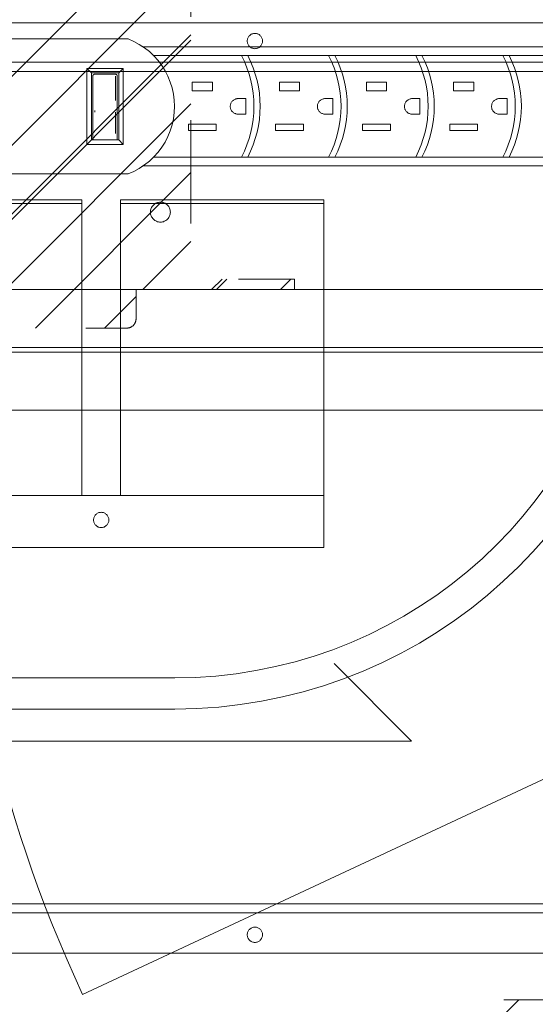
# Model space of a CAD drawing. Header units: inches. Extents: x -416 to -272, y -73 to 47.
# Tile 126 of 206: x -307 to -300, y -33 to -20. Entities that reach past the tile are written whole.
import ezdxf

# ---------------------------------------------------------------- set-up
doc = ezdxf.new("R2010")
doc.units = ezdxf.units.IN
doc.header["$LTSCALE"] = 32
doc.header["$MEASUREMENT"] = 0
doc.linetypes.add('Dash Style-1', pattern=[0.083328, 0.041656, -0.041672])
for name, color, linetype, lineweight in [('DashLine', 7, 'Continuous', 13), ('DashLineFill', 7, 'Dash Style-1', 13), ('Drawing', 7, 'Continuous', 18), ('Metal-Black', 7, 'Continuous', 18), ('None', 7, 'Continuous', 18), ('SolidLine', 7, 'Continuous', 15)]:
    doc.layers.add(name, color=color, linetype=linetype, lineweight=lineweight)
doc.layers.add('Metal_Black', color=7, linetype='Continuous', lineweight=18, true_color=0x4c4c4c)
pattern_1 = [(45, (0, 0), (-1.61302, 1.93572), []), (45, (-1.0608, 1.0608), (-0.472346, 0.416761), [])]

# ---------------------------------------------------------------- blocks, each defined once
blk = doc.blocks.new('Group-41')
at = {"layer": 'SolidLine'}
for p, q in [((42.004, -16.28), (41.004, -15.28)), ((30.004, -16.28), (42.004, -16.28)), ((30.004, -16.28), (31.004, -17.28))]:
    blk.add_line(p, q, dxfattribs=at)
blk = doc.blocks.new('Group-42')
at = {"layer": 'SolidLine'}
blk.add_blockref('Group-41', (0, 0), dxfattribs=at)
blk = doc.blocks.new('1BP8DW-Leveler (2D)')
at = {"layer": 'DashLine', "flags": 128}
for points in [[(0.625, 0), (0.622, -0.061), (0.613, -0.122), (0.598, -0.181), (0.577, -0.239), (0.551, -0.295), (0.52, -0.347), (0.483, -0.396), (0.442, -0.442), (0.396, -0.483), (0.347, -0.52), (0.295, -0.551), (0.239, -0.577), (0.181, -0.598), (0.122, -0.613), (0.061, -0.622), (0, -0.625), (-0.061, -0.622), (-0.122, -0.613), (-0.181, -0.598), (-0.239, -0.577), (-0.295, -0.551), (-0.347, -0.52), (-0.396, -0.483), (-0.442, -0.442), (-0.483, -0.396), (-0.52, -0.347), (-0.551, -0.295), (-0.577, -0.239), (-0.598, -0.181), (-0.613, -0.122), (-0.622, -0.061), (-0.625, 0), (-0.622, 0.061), (-0.613, 0.122), (-0.598, 0.181), (-0.577, 0.239), (-0.551, 0.295), (-0.52, 0.347), (-0.483, 0.396), (-0.442, 0.442), (-0.396, 0.483), (-0.347, 0.52), (-0.295, 0.551), (-0.239, 0.577), (-0.181, 0.598), (-0.122, 0.613), (-0.061, 0.622), (0, 0.625), (0.061, 0.622), (0.122, 0.613), (0.181, 0.598), (0.239, 0.577), (0.295, 0.551), (0.347, 0.52), (0.396, 0.483), (0.442, 0.442), (0.483, 0.396), (0.52, 0.347), (0.551, 0.295), (0.577, 0.239), (0.598, 0.181), (0.613, 0.122), (0.622, 0.061)], [(0, 0.156), (0.015, 0.155), (0.03, 0.153), (0.045, 0.15), (0.06, 0.144), (0.074, 0.138), (0.087, 0.13), (0.099, 0.121), (0.11, 0.11), (0.121, 0.099), (0.13, 0.087), (0.138, 0.074), (0.144, 0.06), (0.15, 0.045), (0.153, 0.03), (0.155, 0.015), (0.156, 0), (0.155, -0.015), (0.153, -0.03), (0.15, -0.045), (0.144, -0.06), (0.138, -0.074), (0.13, -0.087), (0.121, -0.099), (0.11, -0.11), (0.099, -0.121), (0.087, -0.13), (0.074, -0.138), (0.06, -0.144), (0.045, -0.15), (0.03, -0.153), (0.015, -0.155), (0, -0.156), (-0.015, -0.155), (-0.03, -0.153), (-0.045, -0.15), (-0.06, -0.144), (-0.074, -0.138), (-0.087, -0.13), (-0.099, -0.121), (-0.11, -0.11), (-0.121, -0.099), (-0.13, -0.087), (-0.138, -0.074), (-0.144, -0.06), (-0.15, -0.045), (-0.153, -0.03), (-0.155, -0.015), (-0.156, 0), (-0.155, 0.015), (-0.153, 0.03), (-0.15, 0.045), (-0.144, 0.06), (-0.138, 0.074), (-0.13, 0.087), (-0.121, 0.099), (-0.11, 0.11), (-0.099, 0.121), (-0.087, 0.13), (-0.074, 0.138), (-0.06, 0.144), (-0.045, 0.15), (-0.03, 0.153), (-0.015, 0.155)], [(0, 0.094), (-0.081, 0.047), (-0.081, -0.047), (0, -0.094), (0.081, -0.047), (0.081, 0.047)]]:
    blk.add_lwpolyline(points, close=True, dxfattribs=at)
blk = doc.blocks.new('Group-43')
at = {"layer": 'Metal_Black', "color": 7}
for points, knots in [([(2.211, 3.61), (2.24, 3.61), (2.299, 3.603), (2.355, 3.586), (2.403, 3.558), (2.438, 3.516), (2.46, 3.457), (2.46, 3.403), (2.454, 3.376), (2.446, 3.342), (2.438, 3.331), (2.427, 3.328), (2.41, 3.328), (2.401, 3.329), (2.395, 3.331), (2.393, 3.335), (2.393, 3.342), (2.399, 3.355), (2.406, 3.377), (2.41, 3.405), (2.41, 3.457), (2.384, 3.505), (2.342, 3.534), (2.285, 3.551), (2.251, 3.551), (2.262, 3.532), (2.279, 3.481), (2.279, 3.411), (2.259, 3.359), (2.224, 3.329), (2.176, 3.315), (2.117, 3.315), (2.063, 3.333), (2.022, 3.37), (1.998, 3.425), (1.998, 3.494), (2.011, 3.536), (2.039, 3.569), (2.076, 3.592), (2.124, 3.604), (2.179, 3.61), (2.211, 3.61)], [0, 0, 0, 0.054342, 0.108683, 0.163025, 0.217366, 0.271708, 0.32605, 0.346749, 0.367448, 0.408846, 0.429545, 0.450244, 0.466803, 0.483362, 0.499922, 0.516481, 0.53304, 0.549599, 0.566158, 0.582718, 0.612524, 0.642331, 0.672137, 0.701944, 0.701944, 0.721255, 0.740567, 0.762023, 0.78348, 0.804937, 0.826394, 0.847851, 0.869308, 0.890765, 0.912222, 0.926851, 0.941481, 0.956111, 0.970741, 0.98537, 1, 1, 1]), ([(2.205, 3.549), (2.161, 3.549), (2.07, 3.532), (2.045, 3.483), (2.045, 3.438), (2.061, 3.405), (2.089, 3.385), (2.124, 3.376), (2.163, 3.376), (2.196, 3.385), (2.22, 3.403), (2.233, 3.435), (2.233, 3.484), (2.216, 3.532), (2.205, 3.549)], [0, 0, 0, 0.066007, 0.19802, 0.264026, 0.330033, 0.39604, 0.462046, 0.528053, 0.60066, 0.673267, 0.745875, 0.818482, 0.909241, 1, 1, 1]), ([(2.43, 3.286), (2.438, 3.29), (2.447, 3.292), (2.452, 3.286), (2.454, 3.271), (2.454, 3.251), (2.454, 3.236), (2.451, 3.229), (2.447, 3.225), (2.443, 3.223), (2.355, 3.174), (2.266, 3.124), (2.355, 3.074), (2.443, 3.024), (2.447, 3.022), (2.451, 3.017), (2.454, 3.011), (2.454, 2.996), (2.454, 2.976), (2.452, 2.957), (2.438, 2.959), (2.43, 2.963), (2.328, 3.025), (2.225, 3.087), (2.126, 3.028), (2.026, 2.969), (2.019, 2.965), (2.005, 2.962), (2.002, 2.982), (2.002, 3.006), (2.004, 3.018), (2.006, 3.026), (2.011, 3.03), (2.013, 3.031), (2.097, 3.079), (2.181, 3.127), (2.097, 3.175), (2.013, 3.223), (2.011, 3.225), (2.006, 3.227), (2.004, 3.234), (2.002, 3.245), (2.002, 3.268), (2.005, 3.287), (2.019, 3.284), (2.026, 3.281), (2.125, 3.222), (2.224, 3.164), (2.327, 3.225), (2.43, 3.286)], [0, 0, 0, 0.005797, 0.011593, 0.01739, 0.023187, 0.027776, 0.031157, 0.034538, 0.03792, 0.03792, 0.121199, 0.121199, 0.204479, 0.204479, 0.20786, 0.211241, 0.214623, 0.219212, 0.225008, 0.236602, 0.242398, 0.242398, 0.326423, 0.326423, 0.407782, 0.407782, 0.413578, 0.425171, 0.430968, 0.435937, 0.440905, 0.445874, 0.450842, 0.450842, 0.634953, 0.634953, 0.819063, 0.819063, 0.824031, 0.829, 0.833968, 0.838937, 0.843905, 0.853843, 0.858811, 0.858811, 0.927786, 0.927786, 1, 1, 1]), ([(2.135, 2.931), (2.17, 2.931), (2.224, 2.908), (2.261, 2.868), (2.283, 2.809), (2.283, 2.741), (2.283, 2.717), (2.363, 2.717), (2.447, 2.717), (2.451, 2.713), (2.452, 2.705), (2.454, 2.694), (2.454, 2.678), (2.452, 2.667), (2.451, 2.659), (2.447, 2.656), (2.237, 2.656), (2.017, 2.656), (2.004, 2.67), (2.004, 2.728), (2.004, 2.79), (2.008, 2.816), (2.015, 2.853), (2.037, 2.89), (2.069, 2.918), (2.111, 2.931), (2.135, 2.931)], [0, 0, 0, 0.066268, 0.132535, 0.198803, 0.26507, 0.303966, 0.303966, 0.429297, 0.43506, 0.440822, 0.446584, 0.452347, 0.456957, 0.461567, 0.466177, 0.470786, 0.728938, 0.745073, 0.761208, 0.845107, 0.870922, 0.896738, 0.922553, 0.948369, 0.974184, 1, 1, 1]), ([(2.141, 2.868), (2.113, 2.868), (2.076, 2.848), (2.059, 2.818), (2.054, 2.787), (2.054, 2.743), (2.054, 2.717), (2.143, 2.717), (2.233, 2.717), (2.233, 2.743), (2.233, 2.796), (2.22, 2.833), (2.194, 2.857), (2.161, 2.868), (2.141, 2.868)], [0, 0, 0, 0.053098, 0.106195, 0.159293, 0.212391, 0.297937, 0.297937, 0.584068, 0.584068, 0.669615, 0.752211, 0.834807, 0.917404, 1, 1, 1]), ([(2.443, 2.593), (2.447, 2.593), (2.451, 2.591), (2.452, 2.583), (2.454, 2.57), (2.454, 2.552), (2.452, 2.541), (2.451, 2.534), (2.445, 2.53), (2.44, 2.528), (2.387, 2.508), (2.334, 2.487), (2.316, 2.48), (2.286, 2.465), (2.264, 2.443), (2.253, 2.414), (2.253, 2.374), (2.253, 2.355), (2.348, 2.355), (2.447, 2.355), (2.451, 2.351), (2.452, 2.343), (2.454, 2.332), (2.454, 2.316), (2.452, 2.305), (2.451, 2.297), (2.447, 2.294), (2.236, 2.294), (2.015, 2.294), (2.004, 2.308), (2.004, 2.364), (2.004, 2.428), (2.006, 2.451), (2.008, 2.46), (2.011, 2.486), (2.032, 2.526), (2.061, 2.552), (2.1, 2.567), (2.144, 2.567), (2.181, 2.554), (2.209, 2.532), (2.227, 2.499), (2.235, 2.48), (2.24, 2.491), (2.255, 2.51), (2.275, 2.524), (2.303, 2.537), (2.32, 2.545), (2.369, 2.565), (2.417, 2.585), (2.43, 2.591), (2.441, 2.593), (2.443, 2.593)], [0, 0, 0, 0.004018, 0.008035, 0.012053, 0.01607, 0.020088, 0.024105, 0.028123, 0.03214, 0.03214, 0.070951, 0.070951, 0.084634, 0.098317, 0.112001, 0.125684, 0.138745, 0.138745, 0.202807, 0.205295, 0.207782, 0.21027, 0.212758, 0.214748, 0.216739, 0.218729, 0.220719, 0.332671, 0.339637, 0.346603, 0.391882, 0.407555, 0.423229, 0.423229, 0.466696, 0.510164, 0.553631, 0.597099, 0.640566, 0.684033, 0.727501, 0.770968, 0.770968, 0.798042, 0.825115, 0.852188, 0.879262, 0.879262, 0.958132, 0.958132, 0.979066, 1, 1, 1]), ([(2.13, 2.504), (2.102, 2.504), (2.067, 2.48), (2.058, 2.452), (2.056, 2.443), (2.054, 2.421), (2.054, 2.379), (2.054, 2.355), (2.13, 2.355), (2.205, 2.355), (2.205, 2.383), (2.205, 2.436), (2.194, 2.469), (2.172, 2.493), (2.144, 2.504), (2.13, 2.504)], [0, 0, 0, 0.142515, 0.285031, 0.285031, 0.330993, 0.376955, 0.445899, 0.445899, 0.655281, 0.655281, 0.734439, 0.800829, 0.867219, 0.93361, 1, 1, 1]), ([(2.323, 2.226), (2.345, 2.226), (2.381, 2.215), (2.41, 2.197), (2.43, 2.169), (2.452, 2.119), (2.452, 2.012), (2.452, 1.946), (2.441, 1.931), (2.228, 1.931), (2.015, 1.931), (2.004, 1.946), (2.004, 2.004), (2.004, 2.095), (2.021, 2.147), (2.048, 2.18), (2.091, 2.199), (2.133, 2.199), (2.163, 2.191), (2.187, 2.176), (2.207, 2.152), (2.213, 2.14), (2.216, 2.158), (2.235, 2.189), (2.262, 2.213), (2.301, 2.226), (2.323, 2.226)], [0, 0, 0, 0.031455, 0.06291, 0.094366, 0.125821, 0.188731, 0.266159, 0.275837, 0.285516, 0.435531, 0.44521, 0.454888, 0.521427, 0.574659, 0.627891, 0.681123, 0.734355, 0.762747, 0.791139, 0.819531, 0.847924, 0.847924, 0.885943, 0.923962, 0.961981, 1, 1, 1]), ([(2.327, 2.164), (2.307, 2.164), (2.277, 2.151), (2.257, 2.127), (2.246, 2.09), (2.246, 2.026), (2.246, 1.99), (2.324, 1.99), (2.403, 1.99), (2.403, 2.033), (2.403, 2.117), (2.375, 2.151), (2.345, 2.164), (2.327, 2.164)], [0, 0, 0, 0.079156, 0.158312, 0.237468, 0.316624, 0.419526, 0.419526, 0.643799, 0.643799, 0.767809, 0.883905, 0.941952, 1, 1, 1]), ([(2.124, 2.138), (2.107, 2.138), (2.082, 2.128), (2.063, 2.108), (2.054, 2.077), (2.054, 2.021), (2.054, 1.99), (2.126, 1.99), (2.198, 1.99), (2.198, 2.024), (2.198, 2.081), (2.187, 2.11), (2.166, 2.128), (2.139, 2.138), (2.124, 2.138)], [0, 0, 0, 0.074499, 0.148998, 0.223496, 0.297995, 0.395417, 0.395417, 0.61891, 0.61891, 0.724928, 0.793696, 0.862464, 0.931232, 1, 1, 1]), ([(2.428, 1.855), (2.436, 1.855), (2.45, 1.852), (2.452, 1.844), (2.452, 1.725), (2.452, 1.606), (2.451, 1.602), (2.445, 1.599), (2.436, 1.597), (2.423, 1.597), (2.414, 1.599), (2.408, 1.601), (2.404, 1.606), (2.404, 1.655), (2.404, 1.702), (2.235, 1.702), (2.065, 1.702), (2.091, 1.659), (2.117, 1.615), (2.118, 1.61), (2.12, 1.601), (2.117, 1.597), (2.106, 1.595), (2.093, 1.595), (2.083, 1.595), (2.078, 1.597), (2.074, 1.601), (2.072, 1.604), (2.039, 1.656), (2.006, 1.708), (2.004, 1.709), (2.004, 1.713), (2.002, 1.719), (2.002, 1.736), (2.002, 1.754), (2.006, 1.759), (2.01, 1.761), (2.208, 1.761), (2.404, 1.761), (2.404, 1.802), (2.404, 1.846), (2.408, 1.85), (2.414, 1.853), (2.423, 1.855), (2.428, 1.855)], [0, 0, 0, 0.00261, 0.007831, 0.010441, 0.176195, 0.178805, 0.181415, 0.184026, 0.186636, 0.188594, 0.190551, 0.192509, 0.194467, 0.244389, 0.244389, 0.424498, 0.424498, 0.47805, 0.47805, 0.484241, 0.490432, 0.496622, 0.502813, 0.507071, 0.510941, 0.514811, 0.518682, 0.518682, 0.576295, 0.576295, 0.578743, 0.58119, 0.583638, 0.590247, 0.593184, 0.596122, 0.599059, 0.911881, 0.911881, 0.976501, 0.982376, 0.988251, 0.994125, 1, 1, 1])]:
    blk.add_open_spline(points, degree=2, knots=knots, dxfattribs=at)
blk = doc.blocks.new('1BRPX9-Util_Bkt_Lg-N (2D)')
at = {"layer": 'DashLineFill', "linetype": 'Continuous', "lineweight": 13}
h = blk.add_hatch(dxfattribs=at)
h.set_pattern_fill('Steel', color=253, style=0, pattern_type=2)
h.set_pattern_definition(pattern_1)
edge = h.paths.add_edge_path()
edge.add_line((-4.469, 7.539), (-2.421, 7.539))
edge.add_line((-2.421, 7.539), (-2.421, 7.917))
edge.add_arc((-2.303, 7.917), 0.118, 90, 180, ccw=False)
edge.add_line((-2.303, 8.035), (2.303, 8.035))
edge.add_arc((2.303, 7.917), 0.118, 0, 90, ccw=False)
edge.add_line((2.421, 7.917), (2.421, 7.539))
edge.add_line((2.421, 7.539), (4.469, 7.539))
edge.add_line((4.469, 7.539), (4.469, 7.406))
edge.add_line((4.469, 7.406), (3.13, 7.406))
edge.add_line((3.13, 7.406), (3.13, -2.012))
edge.add_line((3.13, -2.012), (4.469, -2.012))
edge.add_line((4.469, -2.012), (4.469, -2.146))
edge.add_line((4.469, -2.146), (2.421, -2.146))
edge.add_line((2.421, -2.146), (2.421, -2.524))
edge.add_arc((2.303, -2.524), 0.118, 270, 360, ccw=False)
edge.add_line((2.303, -2.642), (-2.303, -2.642))
edge.add_arc((-2.303, -2.524), 0.118, 180, 270, ccw=False)
edge.add_line((-2.421, -2.524), (-2.421, -2.146))
edge.add_line((-2.421, -2.146), (-4.469, -2.146))
edge.add_line((-4.469, -2.146), (-4.469, -2.012))
edge.add_line((-4.469, -2.012), (-3.13, -2.012))
edge.add_line((-3.13, -2.012), (-3.13, 7.406))
edge.add_line((-3.13, 7.406), (-4.469, 7.406))
edge.add_line((-4.469, 7.406), (-4.469, 7.539))
at = {"layer": 'DashLineFill', "flags": 128}
blk.add_lwpolyline([(-4.469, 7.539), (-2.421, 7.539), (-2.421, 7.917, -0.414214), (-2.303, 8.035), (2.303, 8.035, -0.414214), (2.421, 7.917), (2.421, 7.539), (4.469, 7.539), (4.469, 7.406), (3.13, 7.406), (3.13, -2.012), (4.469, -2.012), (4.469, -2.146), (2.421, -2.146), (2.421, -2.524, -0.414214), (2.303, -2.642), (-2.303, -2.642, -0.414214), (-2.421, -2.524), (-2.421, -2.146), (-4.469, -2.146), (-4.469, -2.012), (-3.13, -2.012), (-3.13, 7.406), (-4.469, 7.406)], format="xyb", close=True, dxfattribs=at)
at = {"layer": 'SolidLine', "flags": 128}
for points in [[(-2.736, 6.403), (-2.749, 6.404), (-2.761, 6.405), (-2.774, 6.409), (-2.785, 6.413), (-2.797, 6.418), (-2.808, 6.425), (-2.818, 6.432), (-2.827, 6.441), (-2.836, 6.45), (-2.843, 6.46), (-2.85, 6.471), (-2.855, 6.482), (-2.859, 6.494), (-2.862, 6.506), (-2.864, 6.519), (-2.865, 6.531), (-2.864, 6.544), (-2.862, 6.557), (-2.859, 6.569), (-2.855, 6.581), (-2.85, 6.592), (-2.843, 6.603), (-2.836, 6.613), (-2.827, 6.622), (-2.818, 6.631), (-2.808, 6.638), (-2.797, 6.645), (-2.785, 6.65), (-2.774, 6.654), (-2.761, 6.658), (-2.749, 6.659), (-2.736, 6.66), (-2.724, 6.659), (-2.711, 6.658), (-2.699, 6.654), (-2.687, 6.65), (-2.676, 6.645), (-2.665, 6.638), (-2.655, 6.631), (-2.645, 6.622), (-2.637, 6.613), (-2.629, 6.603), (-2.623, 6.592), (-2.618, 6.581), (-2.613, 6.569), (-2.61, 6.557), (-2.608, 6.544), (-2.608, 6.531), (-2.608, 6.519), (-2.61, 6.506), (-2.613, 6.494), (-2.618, 6.482), (-2.623, 6.471), (-2.629, 6.46), (-2.637, 6.45), (-2.645, 6.441), (-2.655, 6.432), (-2.665, 6.425), (-2.676, 6.418), (-2.687, 6.413), (-2.699, 6.409), (-2.711, 6.405), (-2.724, 6.404)], [(2.736, 6.403), (2.724, 6.404), (2.711, 6.405), (2.699, 6.409), (2.687, 6.413), (2.676, 6.418), (2.665, 6.425), (2.655, 6.432), (2.645, 6.441), (2.637, 6.45), (2.629, 6.46), (2.623, 6.471), (2.618, 6.482), (2.613, 6.494), (2.61, 6.506), (2.608, 6.519), (2.608, 6.531), (2.608, 6.544), (2.61, 6.557), (2.613, 6.569), (2.618, 6.581), (2.623, 6.592), (2.629, 6.603), (2.637, 6.613), (2.645, 6.622), (2.655, 6.631), (2.665, 6.638), (2.676, 6.645), (2.687, 6.65), (2.699, 6.654), (2.711, 6.658), (2.724, 6.659), (2.736, 6.66), (2.749, 6.659), (2.761, 6.658), (2.774, 6.654), (2.785, 6.65), (2.797, 6.645), (2.808, 6.638), (2.818, 6.631), (2.827, 6.622), (2.836, 6.613), (2.843, 6.603), (2.85, 6.592), (2.855, 6.581), (2.859, 6.569), (2.862, 6.557), (2.864, 6.544), (2.865, 6.531), (2.864, 6.519), (2.862, 6.506), (2.859, 6.494), (2.855, 6.482), (2.85, 6.471), (2.843, 6.46), (2.836, 6.45), (2.827, 6.441), (2.818, 6.432), (2.808, 6.425), (2.797, 6.418), (2.785, 6.413), (2.774, 6.409), (2.761, 6.405), (2.749, 6.404)], [(-2.736, -1.017), (-2.724, -1.018), (-2.711, -1.02), (-2.699, -1.023), (-2.687, -1.027), (-2.676, -1.032), (-2.665, -1.039), (-2.655, -1.046), (-2.645, -1.055), (-2.637, -1.064), (-2.629, -1.074), (-2.623, -1.085), (-2.618, -1.096), (-2.613, -1.108), (-2.61, -1.121), (-2.608, -1.133), (-2.608, -1.146), (-2.608, -1.158), (-2.61, -1.171), (-2.613, -1.183), (-2.618, -1.195), (-2.623, -1.206), (-2.629, -1.217), (-2.637, -1.227), (-2.645, -1.237), (-2.655, -1.245), (-2.665, -1.253), (-2.676, -1.259), (-2.687, -1.264), (-2.699, -1.269), (-2.711, -1.272), (-2.724, -1.274), (-2.736, -1.274), (-2.749, -1.274), (-2.761, -1.272), (-2.774, -1.269), (-2.785, -1.264), (-2.797, -1.259), (-2.808, -1.253), (-2.818, -1.245), (-2.827, -1.237), (-2.836, -1.227), (-2.843, -1.217), (-2.85, -1.206), (-2.855, -1.195), (-2.859, -1.183), (-2.862, -1.171), (-2.864, -1.158), (-2.865, -1.146), (-2.864, -1.133), (-2.862, -1.121), (-2.859, -1.108), (-2.855, -1.096), (-2.85, -1.085), (-2.843, -1.074), (-2.836, -1.064), (-2.827, -1.055), (-2.818, -1.046), (-2.808, -1.039), (-2.797, -1.032), (-2.785, -1.027), (-2.774, -1.023), (-2.761, -1.02), (-2.749, -1.018)], [(2.736, -1.017), (2.749, -1.018), (2.761, -1.02), (2.774, -1.023), (2.785, -1.027), (2.797, -1.032), (2.808, -1.039), (2.818, -1.046), (2.827, -1.055), (2.836, -1.064), (2.843, -1.074), (2.85, -1.085), (2.855, -1.096), (2.859, -1.108), (2.862, -1.121), (2.864, -1.133), (2.865, -1.146), (2.864, -1.158), (2.862, -1.171), (2.859, -1.183), (2.855, -1.195), (2.85, -1.206), (2.843, -1.217), (2.836, -1.227), (2.827, -1.237), (2.818, -1.245), (2.808, -1.253), (2.797, -1.259), (2.785, -1.264), (2.774, -1.269), (2.761, -1.272), (2.749, -1.274), (2.736, -1.274), (2.724, -1.274), (2.711, -1.272), (2.699, -1.269), (2.687, -1.264), (2.676, -1.259), (2.665, -1.253), (2.655, -1.245), (2.645, -1.237), (2.637, -1.227), (2.629, -1.217), (2.623, -1.206), (2.618, -1.195), (2.613, -1.183), (2.61, -1.171), (2.608, -1.158), (2.608, -1.146), (2.608, -1.133), (2.61, -1.121), (2.613, -1.108), (2.618, -1.096), (2.623, -1.085), (2.629, -1.074), (2.637, -1.064), (2.645, -1.055), (2.655, -1.046), (2.665, -1.039), (2.676, -1.032), (2.687, -1.027), (2.699, -1.023), (2.711, -1.02), (2.724, -1.018)]]:
    blk.add_lwpolyline(points, close=True, dxfattribs=at)
at = {"layer": 'Metal-Black', "color": 7}
for p in [(2.742, 6.526), (-2.731, -1.151)]:
    blk.add_blockref('1BP8DW-Leveler (2D)', p, dxfattribs=at)
at = {"layer": 'Metal_Black', "color": 7}
blk.add_blockref('Group-43', (0, 0), dxfattribs=at)
blk = doc.blocks.new('Group-47')
at = {"layer": 'DashLine'}
blk.add_line((53.927, -12.008), (37.755, -19.549), dxfattribs=at)
at = {"layer": 'DashLine', "flags": 128}
blk.add_lwpolyline([(18.435, -10.453), (53.612, -10.453), (53.612, -11.201), (18.435, -11.201)], close=True, dxfattribs=at)
at = {"layer": 'DashLine'}
blk.add_arc((53.927, -12.008), 17.844, 180, 205, dxfattribs=at)
at = {"layer": 'SolidLine', "flags": 128}
for points in [[(0.787, -0.768), (71.26, -0.768), (71.26, -11.201), (0.787, -11.201)], [(36.083, -11.26), (53.927, -11.26), (53.927, -12.008), (36.083, -12.008)]]:
    blk.add_lwpolyline(points, close=True, dxfattribs=at)
at = {"layer": 'DashLine', "color": 7}
blk.add_blockref('1BRPX9-Util_Bkt_Lg-N (2D)', (36.024, -8.307), dxfattribs=at)
blk = doc.blocks.new('1BRPT5-RightBeam (2D)')
at = {"layer": 'DashLineFill', "linetype": 'Continuous', "lineweight": 13}
h = blk.add_hatch(dxfattribs=at)
h.set_pattern_fill('Steel', color=253, style=0, pattern_type=2)
h.set_pattern_definition(pattern_1)
h.paths.add_polyline_path([(-1.85, 0.5), (20.472, 0.5), (20.472, -0.5), (-1.85, -0.5)])
at = {"layer": 'DashLineFill', "flags": 128}
blk.add_lwpolyline([(-1.85, 0.5), (20.472, 0.5), (20.472, -0.5), (-1.85, -0.5)], close=True, dxfattribs=at)
blk = doc.blocks.new('Group-74')
at = {"layer": 'None', "color": 7, "rotation": 180}
blk.add_blockref('1BRPT5-RightBeam (2D)', (62.992, -20.118), dxfattribs=at)
blk = doc.blocks.new('Group-75')
at = {"layer": 'SolidLine'}
for p, q in [((-2.906, 0.893), (-4.526, 0.893)), ((-2.832, 0.861), (-2.906, 0.893)), ((-2.761, 0.823), (-2.832, 0.861)), ((-2.714, 0.793), (-2.761, 0.823)), ((-2.694, 0.779), (-2.761, 0.823)), ((-2.694, 0.779), (-2.714, 0.793)), ((4.484, 0.793), (-2.714, 0.793)), ((-2.631, 0.729), (-2.694, 0.779)), ((-2.572, 0.675), (-2.631, 0.729)), ((-2.519, 0.615), (-2.572, 0.675)), ((-2.967, 0.513), (-3.439, 0.513)), ((-3.38, 0.456), (-3.439, 0.513)), ((-3.439, 0.513), (-3.439, -0.468)), ((-3.026, 0.456), (-2.967, 0.513)), ((-2.967, -0.468), (-2.967, 0.513)), ((-2.47, 0.551), (-2.519, 0.615)), ((-2.428, 0.483), (-2.47, 0.551)), ((-3.026, 0.456), (-3.38, 0.456)), ((-3.38, -0.411), (-3.38, 0.456)), ((-3.359, 0.421), (-3.36, 0.419)), ((-3.36, 0.419), (-3.36, 0.418)), ((-3.36, 0.418), (-3.36, 0.416)), ((-3.36, 0.416), (-3.36, 0.414)), ((-3.36, 0.414), (-3.36, -0.392)), ((-3.358, 0.424), (-3.359, 0.422)), ((-3.359, 0.422), (-3.359, 0.421)), ((-3.357, 0.426), (-3.358, 0.424)), ((-3.356, 0.428), (-3.357, 0.426)), ((-3.357, 0.426), (-3.357, 0.426)), ((-3.354, 0.43), (-3.356, 0.428)), ((-3.353, 0.431), (-3.354, 0.43)), ((-3.352, 0.432), (-3.353, 0.431)), ((-3.35, 0.434), (-3.352, 0.432)), ((-3.348, 0.435), (-3.35, 0.434)), ((-3.346, 0.436), (-3.348, 0.435)), ((-3.344, 0.436), (-3.346, 0.436)), ((-3.343, 0.437), (-3.344, 0.436)), ((-3.341, 0.437), (-3.343, 0.437)), ((-3.339, 0.438), (-3.341, 0.437)), ((-3.337, 0.438), (-3.339, 0.438)), ((-3.069, 0.438), (-3.337, 0.438)), ((-3.067, 0.438), (-3.069, 0.438)), ((-3.069, 0.414), (-3.069, 0.1)), ((-3.065, 0.437), (-3.067, 0.438)), ((-3.063, 0.437), (-3.065, 0.437)), ((-3.061, 0.436), (-3.063, 0.437)), ((-3.059, 0.436), (-3.061, 0.436)), ((-3.057, 0.435), (-3.059, 0.436)), ((-3.056, 0.434), (-3.057, 0.435)), ((-3.054, 0.433), (-3.056, 0.434)), ((-3.054, 0.432), (-3.054, 0.433)), ((-3.052, 0.431), (-3.054, 0.432)), ((-3.051, 0.43), (-3.052, 0.431)), ((-3.05, 0.428), (-3.051, 0.43)), ((-3.049, 0.426), (-3.05, 0.428)), ((-3.049, 0.426), (-3.049, 0.426)), ((-3.048, 0.424), (-3.049, 0.426)), ((-3.047, 0.422), (-3.048, 0.424)), ((-3.046, 0.421), (-3.047, 0.422)), ((-3.046, 0.419), (-3.046, 0.421)), ((-3.046, 0.418), (-3.046, 0.419)), ((-3.045, 0.416), (-3.046, 0.418)), ((-3.045, 0.414), (-3.045, 0.416)), ((-3.045, -0.392), (-3.045, 0.414)), ((-3.026, 0.456), (-3.026, -0.411)), ((-2.391, 0.412), (-2.428, 0.483)), ((-2.361, 0.337), (-2.391, 0.412)), ((-2.337, 0.261), (-2.361, 0.337)), ((-2.32, 0.182), (-2.337, 0.261)), ((-1.816, 0.333), (-2.076, 0.333)), ((-2.076, 0.223), (-2.076, 0.333)), ((-1.816, 0.333), (-1.816, 0.223)), ((-0.691, 0.333), (-0.951, 0.333)), ((-0.951, 0.223), (-0.951, 0.333)), ((-0.691, 0.333), (-0.691, 0.223)), ((0.434, 0.333), (0.174, 0.333)), ((0.174, 0.223), (0.174, 0.333)), ((0.434, 0.333), (0.434, 0.223)), ((1.559, 0.333), (1.299, 0.333)), ((1.299, 0.223), (1.299, 0.333)), ((1.559, 0.333), (1.559, 0.223)), ((-2.309, 0.103), (-2.32, 0.182)), ((-1.816, 0.223), (-2.076, 0.223)), ((-0.691, 0.223), (-0.951, 0.223)), ((0.434, 0.223), (0.174, 0.223)), ((1.559, 0.223), (1.299, 0.223)), ((-2.306, 0.023), (-2.309, 0.103)), ((-2.309, -0.058), (-2.306, 0.023)), ((-1.586, 0.023), (-1.585, 0.031)), ((-1.585, 0.014), (-1.586, 0.023)), ((-1.585, 0.031), (-1.584, 0.04)), ((-1.584, 0.005), (-1.585, 0.014)), ((-1.584, 0.04), (-1.582, 0.048)), ((-1.582, -0.003), (-1.584, 0.005)), ((-1.582, 0.048), (-1.58, 0.057)), ((-1.58, 0.057), (-1.577, 0.065)), ((-1.577, 0.065), (-1.572, 0.073)), ((-1.572, 0.073), (-1.568, 0.08)), ((-1.568, 0.08), (-1.562, 0.087)), ((-1.562, 0.087), (-1.557, 0.093)), ((-1.557, 0.093), (-1.55, 0.099)), ((-1.55, 0.099), (-1.543, 0.104)), ((-1.543, 0.104), (-1.536, 0.109)), ((-1.536, 0.109), (-1.528, 0.113)), ((-1.528, 0.113), (-1.52, 0.116)), ((-1.52, 0.116), (-1.512, 0.119)), ((-1.512, 0.119), (-1.503, 0.121)), ((-1.503, 0.121), (-1.495, 0.122)), ((-1.495, 0.122), (-1.486, 0.123)), ((-1.386, 0.123), (-1.486, 0.123)), ((-1.386, 0.123), (-1.386, -0.077)), ((-0.461, 0.023), (-0.46, 0.031)), ((-0.46, 0.014), (-0.461, 0.023)), ((-0.46, 0.031), (-0.459, 0.04)), ((-0.459, 0.005), (-0.46, 0.014)), ((-0.459, 0.04), (-0.457, 0.048)), ((-0.457, -0.003), (-0.459, 0.005)), ((-0.457, 0.048), (-0.455, 0.057)), ((-0.455, 0.057), (-0.452, 0.065)), ((-0.452, 0.065), (-0.447, 0.073)), ((-0.447, 0.073), (-0.443, 0.08)), ((-0.443, 0.08), (-0.437, 0.087)), ((-0.437, 0.087), (-0.432, 0.093)), ((-0.432, 0.093), (-0.425, 0.099)), ((-0.425, 0.099), (-0.418, 0.104)), ((-0.418, 0.104), (-0.411, 0.109)), ((-0.411, 0.109), (-0.403, 0.113)), ((-0.403, 0.113), (-0.395, 0.116)), ((-0.395, 0.116), (-0.387, 0.119)), ((-0.387, 0.119), (-0.378, 0.121)), ((-0.378, 0.121), (-0.37, 0.122)), ((-0.37, 0.122), (-0.361, 0.123)), ((-0.261, 0.123), (-0.361, 0.123)), ((-0.261, 0.123), (-0.261, -0.077)), ((0.664, 0.023), (0.665, 0.031)), ((0.665, 0.014), (0.664, 0.023)), ((0.665, 0.031), (0.666, 0.04)), ((0.666, 0.005), (0.665, 0.014)), ((0.666, 0.04), (0.668, 0.048)), ((0.668, -0.003), (0.666, 0.005)), ((0.668, 0.048), (0.67, 0.057)), ((0.67, 0.057), (0.673, 0.065)), ((0.673, 0.065), (0.678, 0.073)), ((0.678, 0.073), (0.682, 0.08)), ((0.682, 0.08), (0.688, 0.087)), ((0.688, 0.087), (0.693, 0.093)), ((0.693, 0.093), (0.7, 0.099)), ((0.7, 0.099), (0.707, 0.104)), ((0.707, 0.104), (0.714, 0.109)), ((0.714, 0.109), (0.722, 0.113)), ((0.722, 0.113), (0.73, 0.116)), ((0.73, 0.116), (0.738, 0.119)), ((0.738, 0.119), (0.747, 0.121)), ((0.747, 0.121), (0.755, 0.122)), ((0.755, 0.122), (0.764, 0.123)), ((0.864, 0.123), (0.764, 0.123)), ((0.864, 0.123), (0.864, -0.077)), ((1.789, 0.023), (1.79, 0.031)), ((1.79, 0.014), (1.789, 0.023)), ((1.79, 0.031), (1.791, 0.04)), ((1.791, 0.005), (1.79, 0.014)), ((1.791, 0.04), (1.793, 0.048)), ((1.793, -0.003), (1.791, 0.005)), ((1.793, 0.048), (1.795, 0.057)), ((1.795, 0.057), (1.798, 0.065)), ((1.798, 0.065), (1.803, 0.073)), ((1.803, 0.073), (1.807, 0.08)), ((1.807, 0.08), (1.813, 0.087)), ((1.813, 0.087), (1.818, 0.093)), ((1.818, 0.093), (1.825, 0.099)), ((1.825, 0.099), (1.832, 0.104)), ((1.832, 0.104), (1.839, 0.109)), ((1.839, 0.109), (1.847, 0.113)), ((1.847, 0.113), (1.855, 0.116)), ((1.855, 0.116), (1.863, 0.119)), ((1.863, 0.119), (1.872, 0.121)), ((1.872, 0.121), (1.88, 0.122)), ((1.88, 0.122), (1.889, 0.123)), ((1.989, 0.123), (1.889, 0.123)), ((1.989, 0.123), (1.989, -0.077)), ((-3.337, -0.03), (-3.337, -0.054)), ((-3.069, -0.054), (-3.069, -0.327)), ((-2.32, -0.137), (-2.309, -0.058)), ((-1.58, -0.012), (-1.582, -0.003)), ((-1.577, -0.02), (-1.58, -0.012)), ((-1.572, -0.027), (-1.577, -0.02)), ((-1.568, -0.035), (-1.572, -0.027)), ((-1.562, -0.042), (-1.568, -0.035)), ((-1.557, -0.048), (-1.562, -0.042)), ((-1.55, -0.054), (-1.557, -0.048)), ((-1.543, -0.059), (-1.55, -0.054)), ((-1.536, -0.064), (-1.543, -0.059)), ((-1.528, -0.068), (-1.536, -0.064)), ((-1.52, -0.071), (-1.528, -0.068)), ((-1.512, -0.074), (-1.52, -0.071)), ((-1.503, -0.076), (-1.512, -0.074)), ((-1.495, -0.077), (-1.503, -0.076)), ((-1.486, -0.077), (-1.495, -0.077)), ((-1.386, -0.077), (-1.486, -0.077)), ((-0.455, -0.012), (-0.457, -0.003)), ((-0.452, -0.02), (-0.455, -0.012)), ((-0.447, -0.027), (-0.452, -0.02)), ((-0.443, -0.035), (-0.447, -0.027)), ((-0.437, -0.042), (-0.443, -0.035)), ((-0.432, -0.048), (-0.437, -0.042)), ((-0.425, -0.054), (-0.432, -0.048)), ((-0.418, -0.059), (-0.425, -0.054)), ((-0.411, -0.064), (-0.418, -0.059)), ((-0.403, -0.068), (-0.411, -0.064)), ((-0.395, -0.071), (-0.403, -0.068)), ((-0.387, -0.074), (-0.395, -0.071)), ((-0.378, -0.076), (-0.387, -0.074)), ((-0.37, -0.077), (-0.378, -0.076)), ((-0.361, -0.077), (-0.37, -0.077)), ((-0.261, -0.077), (-0.361, -0.077)), ((0.67, -0.012), (0.668, -0.003)), ((0.673, -0.02), (0.67, -0.012)), ((0.678, -0.027), (0.673, -0.02)), ((0.682, -0.035), (0.678, -0.027)), ((0.688, -0.042), (0.682, -0.035)), ((0.693, -0.048), (0.688, -0.042)), ((0.7, -0.054), (0.693, -0.048)), ((0.707, -0.059), (0.7, -0.054)), ((0.714, -0.064), (0.707, -0.059)), ((0.722, -0.068), (0.714, -0.064)), ((0.73, -0.071), (0.722, -0.068)), ((0.738, -0.074), (0.73, -0.071)), ((0.747, -0.076), (0.738, -0.074)), ((0.755, -0.077), (0.747, -0.076)), ((0.764, -0.077), (0.755, -0.077)), ((0.864, -0.077), (0.764, -0.077)), ((1.795, -0.012), (1.793, -0.003)), ((1.798, -0.02), (1.795, -0.012)), ((1.803, -0.027), (1.798, -0.02)), ((1.807, -0.035), (1.803, -0.027)), ((1.813, -0.042), (1.807, -0.035)), ((1.818, -0.048), (1.813, -0.042)), ((1.825, -0.054), (1.818, -0.048)), ((1.832, -0.059), (1.825, -0.054)), ((1.839, -0.064), (1.832, -0.059)), ((1.847, -0.068), (1.839, -0.064)), ((1.855, -0.071), (1.847, -0.068)), ((1.863, -0.074), (1.855, -0.071)), ((1.872, -0.076), (1.863, -0.074)), ((1.88, -0.077), (1.872, -0.076)), ((1.889, -0.077), (1.88, -0.077)), ((1.989, -0.077), (1.889, -0.077)), ((-2.361, -0.292), (-2.337, -0.216)), ((-2.337, -0.216), (-2.32, -0.137)), ((-2.126, -0.287), (-2.126, -0.207)), ((-1.766, -0.207), (-2.126, -0.207)), ((-1.766, -0.207), (-1.766, -0.287)), ((-0.641, -0.207), (-1.001, -0.207)), ((-1.001, -0.287), (-1.001, -0.207)), ((-0.641, -0.207), (-0.641, -0.287)), ((0.124, -0.287), (0.124, -0.207)), ((0.484, -0.207), (0.124, -0.207)), ((0.484, -0.207), (0.484, -0.287)), ((1.249, -0.287), (1.249, -0.207)), ((1.609, -0.207), (1.249, -0.207)), ((1.609, -0.207), (1.609, -0.287)), ((-3.069, -0.327), (-3.068, -0.327)), ((-2.428, -0.438), (-2.391, -0.367)), ((-2.391, -0.367), (-2.361, -0.292)), ((-1.766, -0.287), (-2.126, -0.287)), ((-0.641, -0.287), (-1.001, -0.287)), ((0.484, -0.287), (0.124, -0.287)), ((1.609, -0.287), (1.249, -0.287)), ((-3.439, -0.468), (-3.38, -0.411)), ((-2.967, -0.468), (-3.439, -0.468)), ((-3.026, -0.411), (-3.38, -0.411)), ((-3.36, -0.392), (-3.36, -0.394)), ((-3.36, -0.394), (-3.36, -0.396)), ((-3.36, -0.396), (-3.36, -0.398)), ((-3.36, -0.398), (-3.359, -0.399)), ((-3.359, -0.399), (-3.358, -0.401)), ((-3.358, -0.401), (-3.357, -0.403)), ((-3.357, -0.403), (-3.356, -0.405)), ((-3.356, -0.405), (-3.355, -0.406)), ((-3.355, -0.406), (-3.354, -0.408)), ((-3.354, -0.408), (-3.353, -0.409)), ((-3.353, -0.409), (-3.351, -0.41)), ((-3.35, -0.411), (-3.351, -0.41)), ((-3.054, -0.41), (-3.055, -0.411)), ((-3.054, -0.41), (-3.053, -0.409)), ((-3.053, -0.409), (-3.052, -0.408)), ((-3.052, -0.408), (-3.05, -0.406)), ((-3.05, -0.406), (-3.049, -0.405)), ((-3.049, -0.405), (-3.048, -0.403)), ((-3.048, -0.403), (-3.047, -0.401)), ((-3.047, -0.399), (-3.046, -0.398)), ((-3.047, -0.401), (-3.047, -0.399)), ((-3.046, -0.396), (-3.045, -0.394)), ((-3.046, -0.398), (-3.046, -0.396)), ((-3.045, -0.394), (-3.045, -0.392)), ((-3.026, -0.411), (-2.967, -0.468)), ((-2.519, -0.57), (-2.47, -0.506)), ((-2.47, -0.506), (-2.428, -0.438)), ((-2.631, -0.684), (-2.572, -0.63)), ((-2.572, -0.63), (-2.519, -0.57)), ((-2.761, -0.778), (-2.694, -0.734)), ((-2.761, -0.778), (-2.714, -0.747)), ((-2.714, -0.747), (-2.694, -0.734)), ((4.484, -0.747), (-2.714, -0.747)), ((-2.694, -0.734), (-2.631, -0.684)), ((-2.906, -0.847), (-4.526, -0.847)), ((-2.906, -0.847), (-2.832, -0.816)), ((-2.832, -0.816), (-2.761, -0.778))]:
    blk.add_line(p, q, dxfattribs=at)
blk = doc.blocks.new('MP-Plug (2D)')
at = {"layer": 'SolidLine'}
for p, q in [((4.583, 0.678), (-2.576, 0.678)), ((4.583, -0.632), (-2.576, -0.632))]:
    blk.add_line(p, q, dxfattribs=at)
for centre in [(-2.7, 0.023), (-2.62, 0.023), (-1.575, 0.023), (-1.495, 0.023), (-0.45, 0.023), (-0.37, 0.023), (0.675, 0.023), (0.755, 0.023)]:
    blk.add_arc(centre, 1.42, 332.5327, 27.4673, dxfattribs=at)
at = {"layer": 'SolidLine', "color": 7}
blk.add_blockref('Group-75', (0, 0), dxfattribs=at)
blk = doc.blocks.new('1BRPXF_Power_Pantry_30x12_Cred (2D)')
at = {"layer": 'DashLine', "flags": 128}
for points in [[(0, 11.929, -0.414214), (3.071, 15), (8.937, 15, -0.414214), (12.008, 11.929), (12.008, -11.929, -0.414214), (8.937, -15), (3.071, -15, -0.414214), (0, -11.929)], [(0.629, 11.929, -0.414214), (3.109, 14.409), (8.891, 14.409, -0.414214), (11.371, 11.929), (11.371, -11.929, -0.414214), (8.891, -14.409), (3.109, -14.409, -0.414214), (0.629, -11.929)], [(3.663, -9.133), (3.594, -8.738, 0.36397), (8.456, -2.942), (8.456, 2.942, 0.36397), (3.594, 8.738), (3.663, 9.133, -0.36397), (8.858, 2.942), (8.858, -2.942, -0.36397)]]:
    blk.add_lwpolyline(points, format="xyb", close=True, dxfattribs=at)
at = {"layer": 'DashLine', "transparency": 33554687, "flags": 128}
blk.add_lwpolyline([(0.51, 11.929, -0.414214), (3.109, 14.528), (8.891, 14.528, -0.414214), (11.489, 11.929), (11.489, -11.929, -0.414214), (8.891, -14.528), (3.109, -14.528, -0.414214), (0.51, -11.929)], format="xyb", close=True, dxfattribs=at)
at = {"layer": 'DashLine', "flags": 128}
for points in [[(0.236, 4.075), (0.246, 4.074), (0.255, 4.073), (0.265, 4.071), (0.274, 4.067), (0.283, 4.063), (0.291, 4.058), (0.299, 4.052), (0.306, 4.046), (0.312, 4.039), (0.318, 4.031), (0.323, 4.023), (0.327, 4.014), (0.33, 4.005), (0.333, 3.996), (0.334, 3.986), (0.335, 3.976), (0.334, 3.967), (0.333, 3.957), (0.33, 3.948), (0.327, 3.939), (0.323, 3.93), (0.318, 3.922), (0.312, 3.914), (0.306, 3.907), (0.299, 3.9), (0.291, 3.895), (0.283, 3.89), (0.274, 3.885), (0.265, 3.882), (0.255, 3.88), (0.246, 3.878), (0.236, 3.878), (0.227, 3.878), (0.217, 3.88), (0.208, 3.882), (0.199, 3.885), (0.19, 3.89), (0.182, 3.895), (0.174, 3.9), (0.167, 3.907), (0.16, 3.914), (0.154, 3.922), (0.149, 3.93), (0.145, 3.939), (0.142, 3.948), (0.14, 3.957), (0.138, 3.967), (0.138, 3.976), (0.138, 3.986), (0.14, 3.996), (0.142, 4.005), (0.145, 4.014), (0.149, 4.023), (0.154, 4.031), (0.16, 4.039), (0.167, 4.046), (0.174, 4.052), (0.182, 4.058), (0.19, 4.063), (0.199, 4.067), (0.208, 4.071), (0.217, 4.073), (0.227, 4.074)], [(11.772, 4.075), (11.781, 4.074), (11.791, 4.073), (11.8, 4.071), (11.809, 4.067), (11.818, 4.063), (11.826, 4.058), (11.834, 4.052), (11.841, 4.046), (11.848, 4.039), (11.853, 4.031), (11.858, 4.023), (11.863, 4.014), (11.866, 4.005), (11.868, 3.996), (11.87, 3.986), (11.87, 3.976), (11.87, 3.967), (11.868, 3.957), (11.866, 3.948), (11.863, 3.939), (11.858, 3.93), (11.853, 3.922), (11.848, 3.914), (11.841, 3.907), (11.834, 3.9), (11.826, 3.895), (11.818, 3.89), (11.809, 3.885), (11.8, 3.882), (11.791, 3.88), (11.781, 3.878), (11.772, 3.878), (11.762, 3.878), (11.752, 3.88), (11.743, 3.882), (11.734, 3.885), (11.725, 3.89), (11.717, 3.895), (11.709, 3.9), (11.702, 3.907), (11.696, 3.914), (11.69, 3.922), (11.685, 3.93), (11.681, 3.939), (11.677, 3.948), (11.675, 3.957), (11.674, 3.967), (11.673, 3.976), (11.674, 3.986), (11.675, 3.996), (11.677, 4.005), (11.681, 4.014), (11.685, 4.023), (11.69, 4.031), (11.696, 4.039), (11.702, 4.046), (11.709, 4.052), (11.717, 4.058), (11.725, 4.063), (11.734, 4.067), (11.743, 4.071), (11.752, 4.073), (11.762, 4.074)]]:
    blk.add_lwpolyline(points, close=True, dxfattribs=at)
blk = doc.blocks.new('CatalystWireManager (2D)')
at = {"layer": 'DashLine'}
for p, q in [((6.008, 0), (-6, 0)), ((-6, 0), (-6, -4.488)), ((6.008, -4.488), (6.008, 0)), ((-6, -0.672), (6.008, -0.672)), ((-3.375, -4.488), (-3.375, -0.672)), ((-2.875, -0.672), (-2.875, -4.488)), ((-0.25, -4.488), (-0.25, -0.672)), ((0.25, -0.672), (0.25, -4.488)), ((2.875, -4.488), (2.875, -0.672)), ((3.375, -0.672), (3.375, -4.488)), ((-3.375, -4.439), (-6, -4.439)), ((-0.25, -4.439), (-2.875, -4.439)), ((2.875, -4.439), (0.25, -4.439)), ((6.008, -4.439), (3.375, -4.439)), ((-6, -4.488), (-3.375, -4.488)), ((-2.875, -4.488), (-0.25, -4.488)), ((0.25, -4.488), (2.875, -4.488)), ((3.375, -4.488), (6.008, -4.488))]:
    blk.add_line(p, q, dxfattribs=at)
at = {"layer": 'DashLine', "flags": 128}
for points in [[(-3.055, -0.285), (-3.049, -0.292), (-3.043, -0.3), (-3.038, -0.308), (-3.034, -0.317), (-3.031, -0.326), (-3.028, -0.335), (-3.027, -0.345), (-3.027, -0.354), (-3.027, -0.364), (-3.028, -0.374), (-3.031, -0.383), (-3.034, -0.392), (-3.038, -0.401), (-3.043, -0.409), (-3.049, -0.417), (-3.055, -0.424), (-3.063, -0.43), (-3.07, -0.436), (-3.079, -0.441), (-3.087, -0.445), (-3.096, -0.449), (-3.106, -0.451), (-3.115, -0.452), (-3.125, -0.453), (-3.135, -0.452), (-3.144, -0.451), (-3.154, -0.449), (-3.163, -0.445), (-3.171, -0.441), (-3.18, -0.436), (-3.187, -0.43), (-3.195, -0.424), (-3.201, -0.417), (-3.207, -0.409), (-3.212, -0.401), (-3.216, -0.392), (-3.219, -0.383), (-3.222, -0.374), (-3.223, -0.364), (-3.223, -0.354), (-3.223, -0.345), (-3.222, -0.335), (-3.219, -0.326), (-3.216, -0.317), (-3.212, -0.308), (-3.207, -0.3), (-3.201, -0.292), (-3.195, -0.285), (-3.187, -0.278), (-3.18, -0.272), (-3.171, -0.268), (-3.163, -0.263), (-3.154, -0.26), (-3.144, -0.258), (-3.135, -0.256), (-3.125, -0.256), (-3.115, -0.256), (-3.106, -0.258), (-3.096, -0.26), (-3.087, -0.263), (-3.079, -0.268), (-3.07, -0.272), (-3.063, -0.278)], [(0, -0.453), (-0.01, -0.452), (-0.019, -0.451), (-0.029, -0.449), (-0.038, -0.445), (-0.046, -0.441), (-0.055, -0.436), (-0.062, -0.43), (-0.07, -0.424), (-0.076, -0.417), (-0.082, -0.409), (-0.087, -0.401), (-0.091, -0.392), (-0.094, -0.383), (-0.097, -0.374), (-0.098, -0.364), (-0.098, -0.354), (-0.098, -0.345), (-0.097, -0.335), (-0.094, -0.326), (-0.091, -0.317), (-0.087, -0.308), (-0.082, -0.3), (-0.076, -0.292), (-0.07, -0.285), (-0.062, -0.278), (-0.055, -0.272), (-0.046, -0.268), (-0.038, -0.263), (-0.029, -0.26), (-0.019, -0.258), (-0.01, -0.256), (0, -0.256), (0.01, -0.256), (0.019, -0.258), (0.029, -0.26), (0.038, -0.263), (0.046, -0.268), (0.055, -0.272), (0.062, -0.278), (0.07, -0.285), (0.076, -0.292), (0.082, -0.3), (0.087, -0.308), (0.091, -0.317), (0.094, -0.326), (0.097, -0.335), (0.098, -0.345), (0.098, -0.354), (0.098, -0.364), (0.097, -0.374), (0.094, -0.383), (0.091, -0.392), (0.087, -0.401), (0.082, -0.409), (0.076, -0.417), (0.07, -0.424), (0.062, -0.43), (0.055, -0.436), (0.046, -0.441), (0.038, -0.445), (0.029, -0.449), (0.019, -0.451), (0.01, -0.452)], [(3.125, -0.453), (3.115, -0.452), (3.106, -0.451), (3.096, -0.449), (3.087, -0.445), (3.079, -0.441), (3.07, -0.436), (3.063, -0.43), (3.055, -0.424), (3.049, -0.417), (3.043, -0.409), (3.038, -0.401), (3.034, -0.392), (3.031, -0.383), (3.028, -0.374), (3.027, -0.364), (3.027, -0.354), (3.027, -0.345), (3.028, -0.335), (3.031, -0.326), (3.034, -0.317), (3.038, -0.308), (3.043, -0.3), (3.049, -0.292), (3.055, -0.285), (3.063, -0.278), (3.07, -0.272), (3.079, -0.268), (3.087, -0.263), (3.096, -0.26), (3.106, -0.258), (3.115, -0.256), (3.125, -0.256), (3.135, -0.256), (3.144, -0.258), (3.154, -0.26), (3.163, -0.263), (3.171, -0.268), (3.18, -0.272), (3.187, -0.278), (3.195, -0.285), (3.201, -0.292), (3.207, -0.3), (3.212, -0.308), (3.216, -0.317), (3.219, -0.326), (3.222, -0.335), (3.223, -0.345), (3.223, -0.354), (3.223, -0.364), (3.222, -0.374), (3.219, -0.383), (3.216, -0.392), (3.212, -0.401), (3.207, -0.409), (3.201, -0.417), (3.195, -0.424), (3.187, -0.43), (3.18, -0.436), (3.171, -0.441), (3.163, -0.445), (3.154, -0.449), (3.144, -0.451), (3.135, -0.452)]]:
    blk.add_lwpolyline(points, close=True, dxfattribs=at)
blk = doc.blocks.new('Group-78')
at = {"layer": 'None'}
for name in ['Group-47', 'Group-42']:
    blk.add_blockref(name, (0, 0), dxfattribs=at)
blk.add_blockref('Group-74', (0, 0), dxfattribs=at)
at = {"layer": 'None', "color": 7}
for name, p, rotation in [('1BRPXF_Power_Pantry_30x12_Cred (2D)', (36.004, -7.008), 270), ('CatalystWireManager (2D)', (34.87, -13.78), 180)]:
    blk.add_blockref(name, p, dxfattribs=dict(at, rotation=rotation))
blk.add_blockref('MP-Plug (2D)', (41.248, -8.11), dxfattribs=at)
blk = doc.blocks.new('SL Credenza Desk (2D)')
at = {"layer": 'None'}
blk.add_blockref('Group-78', (0, 0), dxfattribs=at)
at = {"layer": 'Drawing', "color": 0, "flags": 1}
for tag in ['Tag', 'Catalog', 'FinishGroup', 'Custom', 'Discount', 'Item1', 'Item2', 'Item3', 'Item4', 'Item5', 'Item6', 'Item7', 'Item8', 'Item9', 'Item10', 'Item11', 'Item12', 'Item13', 'Item14', 'Item15', 'Item16', 'Item17', 'Item18', 'Item19', 'Item20', 'Item21', 'Item22', 'Item23', 'Item24', 'Item25', 'Option1', 'Option2', 'Option3', 'Option4', 'Option5', 'Option6', 'Option7', 'Option8', 'Option9', 'Option10', 'Option11', 'Option12']:
    blk.add_attdef(tag, (15.719, -28.999), '', height=0.00709, dxfattribs=at)
blk = doc.blocks.new('Group-79')
at = {"layer": 'Drawing'}
blk.add_blockref('SL Credenza Desk (2D)', (15.68, 1.485), dxfattribs=at)
at = {"layer": 'Drawing', "color": 0, "flags": 1}
for tag in ['Tag', 'Catalog', 'FinishGroup', 'Custom', 'Discount', 'Item1', 'Item2', 'Item3', 'Item4', 'Item5', 'Item6', 'Item7', 'Item8', 'Item9', 'Item10', 'Item11', 'Item12', 'Item13', 'Item14', 'Item15', 'Item16', 'Item17', 'Item18', 'Item19', 'Item20', 'Item21', 'Item22', 'Item23', 'Item24', 'Item25', 'Option1', 'Option2', 'Option3', 'Option4', 'Option5', 'Option6', 'Option7', 'Option8', 'Option9', 'Option10', 'Option11', 'Option12']:
    blk.add_attdef(tag, (15.719, -28.999), '', height=0.00709, dxfattribs=at)

msp = doc.modelspace()

# ---------------------------------------------------------------- block references
at = {"layer": 'Drawing', "color": 7}
msp.add_blockref('Group-79', (-359.459, -14.977), dxfattribs=at)

doc.saveas('drawing.dxf')
